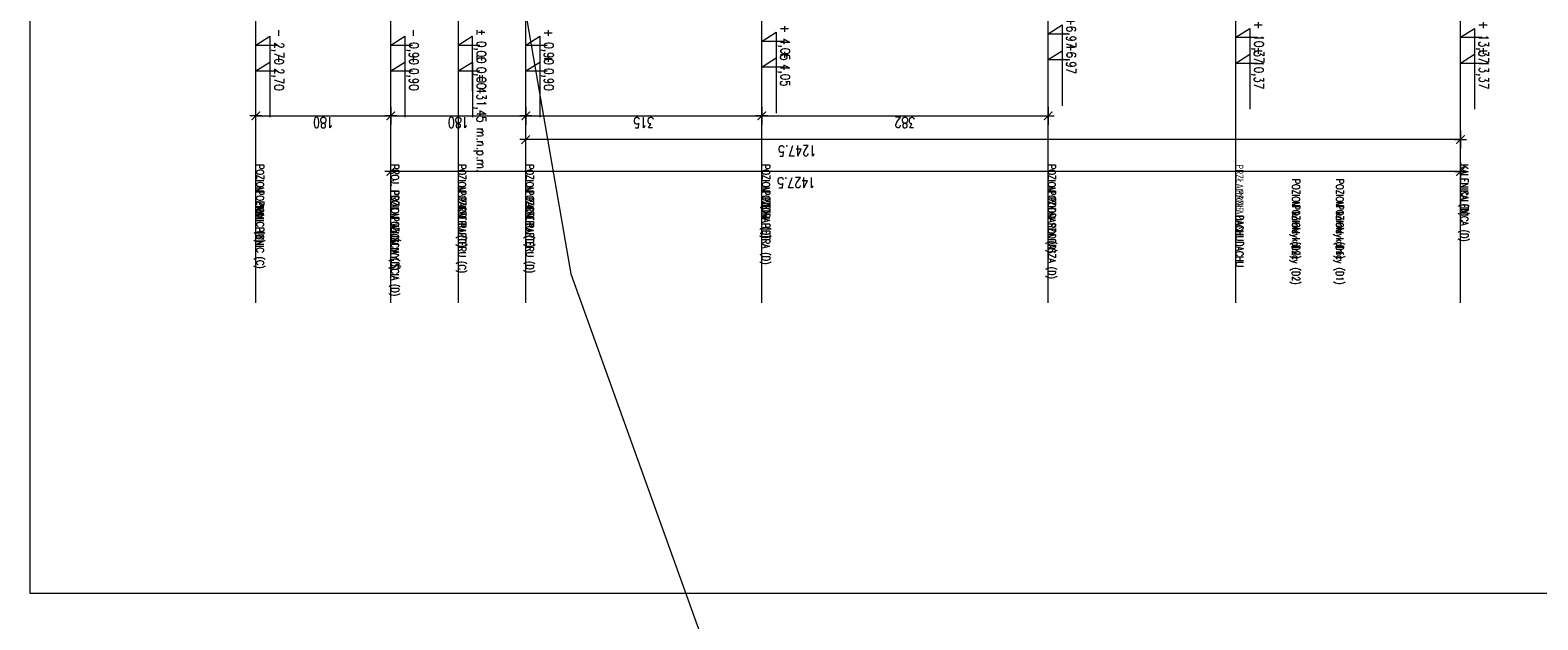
# Model space of a CAD drawing. Header units: millimetres. Extents: x -82287 to 177822, y -399756 to 0.
# Tile 99 of 228: x 45205 to 47216, y -200326 to -199539. Entities that reach past the tile are written whole.
import ezdxf
from ezdxf.enums import TextEntityAlignment as Align

# ---------------------------------------------------------------- set-up
doc = ezdxf.new("R2010")
doc.units = ezdxf.units.MM
doc.header["$MEASUREMENT"] = 0
doc.layers.get('DEFPOINTS').update_dxf_attribs({"lineweight": 50})
doc.layers.add('FL_XREF', color=252, linetype='Continuous')
for name, color, linetype, lineweight in [('SUŁOSZOWA - PB 21 03$0$!! 0_ Istn-sciany', 251, 'Continuous', 0), ('SUŁOSZOWA - PB 21 03$0$!! 0_bloki rzędnych', 251, 'Continuous', 0), ('SUŁOSZOWA - PB 21 03$0$!! 0_Opis_pom', 251, 'Continuous', 0), ('SUŁOSZOWA - PB 21 03$0$!! 1  WYDZIELENIE PPOŻ', 251, 'Continuous', 0), ('SUŁOSZOWA - PB 21 03$0$!! 1_OPIS POM NOWE', 251, 'Continuous', 0), ('SUŁOSZOWA - PB 21 03$0$0-rzedne-blok', 251, 'Continuous', 0)]:
    doc.layers.add(name, color=color, linetype=linetype, lineweight=lineweight)
doc.layers.add('SUŁOSZOWA - PB 21 03$0$!! 0_ramki', color=251, linetype='Continuous', lineweight=0, plot=False)
doc.layers.add('SUŁOSZOWA - PB 21 03$0$ND', color=251, linetype='Continuous', lineweight=0, plot=False)
doc.styles.add('SUŁOSZOWA - PB 21 03$0$ARIAL', font='tahoma.ttf')
doc.styles.add('SUŁOSZOWA - PB 21 03$0$DEUTSCH', font='SIMPLEX8')
doc.styles.add('SUŁOSZOWA - PB 21 03$0$SIMPLEX', font='simplex.shx', dxfattribs={"width": 0.77})
doc.dimstyles.new('SUŁOSZOWA - PB 21 03$0$OL PB 100', dxfattribs={"dimscale": 4, "dimtxt": 3.5, "dimasz": 0.2, "dimexe": 10, "dimexo": 10, "dimgap": 0.5, "dimtad": 1, "dimdec": 1, "dimrnd": 0.5, "dimzin": 9, "dimdsep": 46, "dimtxsty": 'SUŁOSZOWA - PB 21 03$0$SIMPLEX', "dimblk": 'SUŁOSZOWA - PB 21 03$0$thick_MSz', "dimcen": 0.05, "dimdle": 8, "dimse1": 1, "dimse2": 1, "dimclrd": 256, "dimclre": 256, "dimclrt": 3, "dimadec": 1, "dimazin": 2, "dimtfac": 1, "dimtdec": 1, "dimtix": 1, "dimtofl": 0, "dimtmove": 2, "dimatfit": 3, "dimldrblk": 'SUŁOSZOWA - PB 21 03$0$thick_MSz', "dimfxl": 10, "dimfxlon": 1, "dimtolj": 1, "dimlwd": -1, "dimlwe": -1, "dimarcsym": 0})

# ---------------------------------------------------------------- blocks, each defined once
blk = doc.blocks.new('SUŁOSZOWA - PB 21 03$0$D_kota')
for p, q in [((8.7, 0), (8.7, 23)), ((-0.8, 15), (8.7, 15)), ((8.7, 0), (-0.8, 15))]:
    blk.add_line(p, q)
blk.add_lwpolyline([(-0.8, 15), (57.9, 15)])
at = {"style": 'SUŁOSZOWA - PB 21 03$0$DEUTSCH', "width": 0.8}
blk.add_attdef('POZ.ARCH', (7.3, 19.7), '', height=10, dxfattribs=at)
blk = doc.blocks.new('SUŁOSZOWA - PB 21 03$0$thick_MSz')
for p, q in [((-10, 0), (10, 0)), ((0, 15), (0, -15))]:
    blk.add_line(p, q)
at = {"const_width": 2, "elevation": 2}
blk.add_lwpolyline([(-7.1, -7.1), (7.1, 7.1)], dxfattribs=at)
blk = doc.blocks.new('*D182')
at = {"layer": 'DEFPOINTS', "color": 0, "ltscale": 100, "transparency": 16777216}
for p in [(-7256.9, 8688.1), (-7256.9, 8610.3), (-6009.6, 8600.1)]:
    blk.add_point(p, dxfattribs=at)
at = {"layer": 'SUŁOSZOWA - PB 21 03$0$ND', "ltscale": 100, "transparency": 16777216}
blk.add_line((-6010.4, 8610.3), (-7256.1, 8610.3), dxfattribs=at)
at = {"layer": 'SUŁOSZOWA - PB 21 03$0$ND', "ltscale": 100, "transparency": 16777216, "xscale": 0.8, "yscale": 0.8, "zscale": 0.8}
for p, rotation in [((-7256.9, 8610.3), 180.0000000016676), ((-6009.6, 8610.3), 1.667526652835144e-09)]:
    blk.add_blockref('SUŁOSZOWA - PB 21 03$0$thick_MSz', p, dxfattribs=dict(at, rotation=rotation))
at = {"layer": 'SUŁOSZOWA - PB 21 03$0$ND', "color": 3, "ltscale": 100, "transparency": 16777216, "insert": (-6894.8, 8595.3), "char_height": 14, "attachment_point": 5, "rotation": 180, "style": 'SUŁOSZOWA - PB 21 03$0$SIMPLEX'}
blk.add_mtext('\\A1;1247.5', dxfattribs=at)
blk = doc.blocks.new('*D183')
at = {"layer": 'DEFPOINTS', "color": 0, "ltscale": 100, "transparency": 16777216}
for p in [(-7436.9, 8703.8), (-7256.9, 8703.8), (-7256.9, 8642)]:
    blk.add_point(p, dxfattribs=at)
at = {"layer": 'SUŁOSZOWA - PB 21 03$0$ND', "ltscale": 100, "transparency": 16777216}
blk.add_line((-7436.1, 8642), (-7257.7, 8642), dxfattribs=at)
at = {"layer": 'SUŁOSZOWA - PB 21 03$0$ND', "ltscale": 100, "transparency": 16777216, "xscale": 0.8, "yscale": 0.8, "zscale": 0.8}
for p, rotation in [((-7436.9, 8642), 180.0000000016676), ((-7256.9, 8642), 1.667526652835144e-09)]:
    blk.add_blockref('SUŁOSZOWA - PB 21 03$0$thick_MSz', p, dxfattribs=dict(at, rotation=rotation))
at = {"layer": 'SUŁOSZOWA - PB 21 03$0$ND', "color": 3, "ltscale": 100, "transparency": 16777216, "insert": (-7346.9, 8633), "char_height": 14, "attachment_point": 5, "rotation": 180, "style": 'SUŁOSZOWA - PB 21 03$0$SIMPLEX'}
blk.add_mtext('\\A1;180', dxfattribs=at)
blk = doc.blocks.new('*D184')
at = {"layer": 'DEFPOINTS', "color": 0, "ltscale": 100, "transparency": 16777216}
for p in [(-7256.9, 8703.8), (-6941.9, 8703.8), (-6941.9, 8642)]:
    blk.add_point(p, dxfattribs=at)
at = {"layer": 'SUŁOSZOWA - PB 21 03$0$ND', "ltscale": 100, "transparency": 16777216}
blk.add_line((-7256.1, 8642), (-6942.7, 8642), dxfattribs=at)
at = {"layer": 'SUŁOSZOWA - PB 21 03$0$ND', "ltscale": 100, "transparency": 16777216, "xscale": 0.8, "yscale": 0.8, "zscale": 0.8, "rotation": 180}
blk.add_blockref('SUŁOSZOWA - PB 21 03$0$thick_MSz', (-7256.9, 8642), dxfattribs=at)
at = {"layer": 'SUŁOSZOWA - PB 21 03$0$ND', "ltscale": 100, "transparency": 16777216, "xscale": 0.8, "yscale": 0.8, "zscale": 0.8}
blk.add_blockref('SUŁOSZOWA - PB 21 03$0$thick_MSz', (-6941.9, 8642), dxfattribs=at)
at = {"layer": 'SUŁOSZOWA - PB 21 03$0$ND', "color": 3, "ltscale": 100, "transparency": 16777216, "insert": (-7099.4, 8633), "char_height": 14, "attachment_point": 5, "rotation": 180, "style": 'SUŁOSZOWA - PB 21 03$0$SIMPLEX'}
blk.add_mtext('\\A1;315', dxfattribs=at)
blk = doc.blocks.new('*D185')
at = {"layer": 'DEFPOINTS', "color": 0, "ltscale": 100, "transparency": 16777216}
for p in [(-6941.9, 8703.8), (-6559.9, 8703.8), (-6559.9, 8642)]:
    blk.add_point(p, dxfattribs=at)
at = {"layer": 'SUŁOSZOWA - PB 21 03$0$ND', "ltscale": 100, "transparency": 16777216}
blk.add_line((-6941.1, 8642), (-6560.7, 8642), dxfattribs=at)
at = {"layer": 'SUŁOSZOWA - PB 21 03$0$ND', "ltscale": 100, "transparency": 16777216, "xscale": 0.8, "yscale": 0.8, "zscale": 0.8, "rotation": 180}
blk.add_blockref('SUŁOSZOWA - PB 21 03$0$thick_MSz', (-6941.9, 8642), dxfattribs=at)
at = {"layer": 'SUŁOSZOWA - PB 21 03$0$ND', "ltscale": 100, "transparency": 16777216, "xscale": 0.8, "yscale": 0.8, "zscale": 0.8}
blk.add_blockref('SUŁOSZOWA - PB 21 03$0$thick_MSz', (-6559.9, 8642), dxfattribs=at)
at = {"layer": 'SUŁOSZOWA - PB 21 03$0$ND', "color": 3, "ltscale": 100, "transparency": 16777216, "insert": (-6750.9, 8633), "char_height": 14, "attachment_point": 5, "rotation": 180, "style": 'SUŁOSZOWA - PB 21 03$0$SIMPLEX'}
blk.add_mtext('\\A1;382', dxfattribs=at)
blk = doc.blocks.new('*D186')
at = {"layer": 'DEFPOINTS', "color": 0, "ltscale": 100, "transparency": 16777216}
for p in [(-7616.9, 8679.3), (-7436.9, 8679.3), (-7436.9, 8642)]:
    blk.add_point(p, dxfattribs=at)
at = {"layer": 'SUŁOSZOWA - PB 21 03$0$ND', "ltscale": 100, "transparency": 16777216}
blk.add_line((-7616.1, 8642), (-7437.7, 8642), dxfattribs=at)
at = {"layer": 'SUŁOSZOWA - PB 21 03$0$ND', "ltscale": 100, "transparency": 16777216, "xscale": 0.8, "yscale": 0.8, "zscale": 0.8}
for p, rotation in [((-7616.9, 8642), 180.0000000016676), ((-7436.9, 8642), 1.667526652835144e-09)]:
    blk.add_blockref('SUŁOSZOWA - PB 21 03$0$thick_MSz', p, dxfattribs=dict(at, rotation=rotation))
at = {"layer": 'SUŁOSZOWA - PB 21 03$0$ND', "color": 3, "ltscale": 100, "transparency": 16777216, "insert": (-7526.9, 8633), "char_height": 14, "attachment_point": 5, "rotation": 180, "style": 'SUŁOSZOWA - PB 21 03$0$SIMPLEX'}
blk.add_mtext('\\A1;180', dxfattribs=at)
blk = doc.blocks.new('*D187')
at = {"layer": 'DEFPOINTS', "color": 0, "ltscale": 100, "transparency": 16777216}
for p in [(-7436.9, 8688.1), (-7436.9, 8567.8), (-6009.6, 8557.6)]:
    blk.add_point(p, dxfattribs=at)
at = {"layer": 'SUŁOSZOWA - PB 21 03$0$ND', "ltscale": 100, "transparency": 16777216}
blk.add_line((-6010.4, 8567.8), (-7436.1, 8567.8), dxfattribs=at)
at = {"layer": 'SUŁOSZOWA - PB 21 03$0$ND', "ltscale": 100, "transparency": 16777216, "xscale": 0.8, "yscale": 0.8, "zscale": 0.8}
for p, rotation in [((-7436.9, 8567.8), 180.0000000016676), ((-6009.6, 8567.8), 1.667526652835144e-09)]:
    blk.add_blockref('SUŁOSZOWA - PB 21 03$0$thick_MSz', p, dxfattribs=dict(at, rotation=rotation))
at = {"layer": 'SUŁOSZOWA - PB 21 03$0$ND', "color": 3, "ltscale": 100, "transparency": 16777216, "insert": (-6895.9, 8552.8), "char_height": 14, "attachment_point": 5, "rotation": 180, "style": 'SUŁOSZOWA - PB 21 03$0$SIMPLEX'}
blk.add_mtext('\\A1;1427.5', dxfattribs=at)
blk = doc.blocks.new('SUŁOSZOWA - PB 21 03$0$rzędne elewacje')
at = {"layer": 'SUŁOSZOWA - PB 21 03$0$0-rzedne-blok'}
for p, q in [((45186.1, -202764.8), (45186.1, -202618)), ((45366.1, -202764.8), (45366.1, -202618)), ((45546.1, -202764.8), (45546.1, -202618)), ((45861.1, -202764.8), (45861.1, -202618)), ((46243.1, -202764.8), (46243.1, -202618)), ((46493.6, -202764.8), (46493.6, -202618)), ((46793.4, -202764.8), (46793.4, -202618)), ((45186.1, -203021.7), (45186.1, -202819.8)), ((45366.1, -203021.7), (45366.1, -202819.8)), ((45546.1, -203021.7), (45546.1, -202819.8)), ((45861.1, -203021.7), (45861.1, -202819.8)), ((46243.1, -203021.7), (46243.1, -202819.8)), ((46493.6, -203021.7), (46493.6, -202819.8)), ((46793.4, -203021.7), (46793.4, -202819.8))]:
    blk.add_line(p, q, dxfattribs=at)
for points in [[(45456.1, -202618), (45456.1, -202764.8)], [(46493.6, -202764.8), (46493.6, -202618)], [(45456.1, -202819.8), (45456.1, -203021.7)], [(46493.6, -203021.7), (46493.6, -202819.8)]]:
    blk.add_lwpolyline(points, dxfattribs=at)
ref = blk.add_blockref('SUŁOSZOWA - PB 21 03$0$D_kota', (46243.1, -202652.1), dxfattribs=dict(at, xscale=1.250000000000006, yscale=1.250000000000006, zscale=1.250000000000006, rotation=270))
ref.add_attrib('POZ.ARCH', '+6,97', (46267.7, -202641.3), dxfattribs={"layer": '0', "height": 12.5, "rotation": 270, "style": 'SUŁOSZOWA - PB 21 03$0$DEUTSCH', "width": 0.8})
ref = blk.add_blockref('SUŁOSZOWA - PB 21 03$0$D_kota', (46493.6, -202656.9), dxfattribs=dict(at, xscale=1.250000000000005, yscale=1.250000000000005, zscale=1.250000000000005, rotation=270))
ref.add_attrib('POZ.ARCH', '+ 10,37', (46518.2, -202646.1), dxfattribs={"layer": '0', "height": 12.5, "rotation": 270, "style": 'SUŁOSZOWA - PB 21 03$0$DEUTSCH', "width": 0.8})
ref = blk.add_blockref('SUŁOSZOWA - PB 21 03$0$D_kota', (46793.4, -202656.9), dxfattribs=dict(at, xscale=1.250000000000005, yscale=1.250000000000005, zscale=1.250000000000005, rotation=270))
ref.add_attrib('POZ.ARCH', '+ 13,37', (46818, -202646.1), dxfattribs={"layer": '0', "height": 12.5, "rotation": 270, "style": 'SUŁOSZOWA - PB 21 03$0$DEUTSCH', "width": 0.8})
ref = blk.add_blockref('SUŁOSZOWA - PB 21 03$0$D_kota', (45186.1, -202667.3), dxfattribs=dict(at, xscale=1.250000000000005, yscale=1.250000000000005, zscale=1.250000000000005, rotation=270))
ref.add_attrib('POZ.ARCH', '- 2,70  ', (45210.7, -202656.5), dxfattribs={"layer": '0', "height": 12.5, "rotation": 270, "style": 'SUŁOSZOWA - PB 21 03$0$DEUTSCH', "width": 0.8})
ref = blk.add_blockref('SUŁOSZOWA - PB 21 03$0$D_kota', (45366.1, -202667.3), dxfattribs=dict(at, xscale=1.250000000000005, yscale=1.250000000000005, zscale=1.250000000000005, rotation=270))
ref.add_attrib('POZ.ARCH', '- 0,90  ', (45390.7, -202656.5), dxfattribs={"layer": '0', "height": 12.5, "rotation": 270, "style": 'SUŁOSZOWA - PB 21 03$0$DEUTSCH', "width": 0.8})
ref = blk.add_blockref('SUŁOSZOWA - PB 21 03$0$D_kota', (45456.1, -202667.3), dxfattribs=dict(at, xscale=1.250000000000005, yscale=1.250000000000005, zscale=1.250000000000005, rotation=270))
ref.add_attrib('POZ.ARCH', '%%p 0,00  = 431,45 m.n.p.m.', (45480.7, -202656.5), dxfattribs={"layer": '0', "height": 12.5, "rotation": 270, "style": 'SUŁOSZOWA - PB 21 03$0$DEUTSCH', "width": 0.8})
ref = blk.add_blockref('SUŁOSZOWA - PB 21 03$0$D_kota', (45546.1, -202667.3), dxfattribs=dict(at, xscale=1.250000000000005, yscale=1.250000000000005, zscale=1.250000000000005, rotation=270))
ref.add_attrib('POZ.ARCH', '+ 0,90  ', (45570.7, -202656.5), dxfattribs={"layer": '0', "height": 12.5, "rotation": 270, "style": 'SUŁOSZOWA - PB 21 03$0$DEUTSCH', "width": 0.8})
ref = blk.add_blockref('SUŁOSZOWA - PB 21 03$0$D_kota', (45861.6, -202661.9), dxfattribs=dict(at, xscale=1.250000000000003, yscale=1.250000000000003, zscale=1.250000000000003, rotation=269.9999999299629))
ref.add_attrib('POZ.ARCH', '+ 4,05', (45886.2, -202651.1), dxfattribs={"layer": '0', "height": 12.5, "rotation": 270, "style": 'SUŁOSZOWA - PB 21 03$0$DEUTSCH', "width": 0.8})
at = {"layer": 'SUŁOSZOWA - PB 21 03$0$0-rzedne-blok', "style": 'SUŁOSZOWA - PB 21 03$0$SIMPLEX', "width": 0.77}
for s, p in [('POZIOM  PIWNIC (C)', (45186.7, -202837.1)), ('PROJ. POZIOM WYJŚCIA (D)', (45366.7, -202837.1)), ('POZIOM PARTERU (C)', (45456.1, -202837.1)), ('POZIOM PARTERU (D)', (45546.7, -202837.1)), ('POZIOM PIĘTRA (D)', (45861.7, -202837.1)), ('POZIOM PODDASZA (D)', (46243.1, -202837.1)), ('PRZŁAMANIE DACHU', (46493.6, -202837.1)), ('KALENICA (D)', (46793.4, -202837.1)), ('POZIOM kalnicy (D2)', (46568.8, -202856.7, 0)), ('POZIOM kalnicy (D1)', (46627.4, -202856.7, 0))]:
    blk.add_text(s, height=10, rotation=270, dxfattribs=at).set_placement(p)
blk = doc.blocks.new('SUŁOSZOWA - PB 21 03$0$BLOK POZIOMY SALA GIMNASTYCZNA')
for p, q in [((-7616.85, 8430.57), (-7616.85, 8688.11)), ((-7436.85, 8430.57), (-7436.85, 8688.11)), ((-7256.85, 8430.57), (-7256.85, 8688.11)), ((-6941.85, 8430.57), (-6941.85, 8688.11)), ((-6559.85, 8401.77), (-6559.85, 8659.32)), ((-6309.42, 8401.77), (-6309.42, 8659.32)), ((-6009.57, 8401.77), (-6009.57, 8659.32))]:
    blk.add_line(p, q)
for points in [[(-6309.42, 8401.77), (-6309.42, 8741.67)], [(-7346.85, 8712.69), (-7346.85, 8429.66)]]:
    blk.add_lwpolyline(points)
at = {"layer": 'SUŁOSZOWA - PB 21 03$0$0-rzedne-blok'}
ref = blk.add_blockref('SUŁOSZOWA - PB 21 03$0$D_kota', (-6559.85, 8727.86), dxfattribs=dict(at, xscale=1.250000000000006, yscale=1.250000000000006, zscale=1.250000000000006, rotation=270))
ref.add_attrib('POZ.ARCH', '+6,97', (-6535.27, 8738.69), dxfattribs={"layer": '0', "height": 12.5, "rotation": 270, "style": 'SUŁOSZOWA - PB 21 03$0$DEUTSCH', "width": 0.8})
ref = blk.add_blockref('SUŁOSZOWA - PB 21 03$0$D_kota', (-6309.42, 8723.05), dxfattribs=dict(at, xscale=1.250000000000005, yscale=1.250000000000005, zscale=1.250000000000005, rotation=270))
ref.add_attrib('POZ.ARCH', '+ 10,37', (-6284.84, 8733.88), dxfattribs={"layer": '0', "height": 12.5, "rotation": 270, "style": 'SUŁOSZOWA - PB 21 03$0$DEUTSCH', "width": 0.8})
ref = blk.add_blockref('SUŁOSZOWA - PB 21 03$0$D_kota', (-6009.57, 8723.05), dxfattribs=dict(at, xscale=1.250000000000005, yscale=1.250000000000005, zscale=1.250000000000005, rotation=270))
ref.add_attrib('POZ.ARCH', '+ 13,37', (-5984.99, 8733.88), dxfattribs={"layer": '0', "height": 12.5, "rotation": 270, "style": 'SUŁOSZOWA - PB 21 03$0$DEUTSCH', "width": 0.8})
ref = blk.add_blockref('SUŁOSZOWA - PB 21 03$0$D_kota', (-7616.85, 8712.69), dxfattribs=dict(at, xscale=1.250000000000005, yscale=1.250000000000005, zscale=1.250000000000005, rotation=270))
ref.add_attrib('POZ.ARCH', '- 2,70  ', (-7592.27, 8723.52), dxfattribs={"layer": '0', "height": 12.5, "rotation": 270, "style": 'SUŁOSZOWA - PB 21 03$0$DEUTSCH', "width": 0.8})
ref = blk.add_blockref('SUŁOSZOWA - PB 21 03$0$D_kota', (-7436.85, 8712.69), dxfattribs=dict(at, xscale=1.250000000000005, yscale=1.250000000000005, zscale=1.250000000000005, rotation=270))
ref.add_attrib('POZ.ARCH', '- 0,90  ', (-7412.27, 8723.52), dxfattribs={"layer": '0', "height": 12.5, "rotation": 270, "style": 'SUŁOSZOWA - PB 21 03$0$DEUTSCH', "width": 0.8})
ref = blk.add_blockref('SUŁOSZOWA - PB 21 03$0$D_kota', (-7346.85, 8712.69), dxfattribs=dict(at, xscale=1.250000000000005, yscale=1.250000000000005, zscale=1.250000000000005, rotation=270))
ref.add_attrib('POZ.ARCH', '%%p 0,00  ', (-7322.27, 8723.52), dxfattribs={"layer": '0', "height": 12.5, "rotation": 270, "style": 'SUŁOSZOWA - PB 21 03$0$DEUTSCH', "width": 0.8})
ref = blk.add_blockref('SUŁOSZOWA - PB 21 03$0$D_kota', (-7256.85, 8712.69), dxfattribs=dict(at, xscale=1.250000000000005, yscale=1.250000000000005, zscale=1.250000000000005, rotation=270))
ref.add_attrib('POZ.ARCH', '+ 0,90  ', (-7232.27, 8723.52), dxfattribs={"layer": '0', "height": 12.5, "rotation": 270, "style": 'SUŁOSZOWA - PB 21 03$0$DEUTSCH', "width": 0.8})
ref = blk.add_blockref('SUŁOSZOWA - PB 21 03$0$D_kota', (-6941.38, 8718.1), dxfattribs=dict(at, xscale=1.250000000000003, yscale=1.250000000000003, zscale=1.250000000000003, rotation=269.9999999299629))
ref.add_attrib('POZ.ARCH', '+ 4,05', (-6916.8, 8728.93), dxfattribs={"layer": '0', "height": 12.5, "rotation": 270, "style": 'SUŁOSZOWA - PB 21 03$0$DEUTSCH', "width": 0.8})
at = {"style": 'SUŁOSZOWA - PB 21 03$0$SIMPLEX', "width": 0.77}
for s, p in [('POZIOM  PIWNIC (C)', (-7616.31, 8542.85)), ('PROJ. POZIOM WYJŚCIA (D)', (-7436.31, 8542.85)), ('POZIOM PARTERU (C)', (-7346.85, 8542.85)), ('POZIOM PARTERU (D)', (-7256.31, 8542.85)), ('POZIOM PIĘTRA (D)', (-6941.31, 8542.85)), ('POZIOM PODDASZA (D)', (-6559.85, 8542.85)), ('PRZŁAMANIE DACHU', (-6309.42, 8542.85)), ('KALENICA (D)', (-6009.57, 8542.85)), ('POZIOM kalnicy (D2)', (-6234.21, 8523.33, -0.04)), ('POZIOM kalnicy (D1)', (-6175.6, 8523.33, -0.04))]:
    blk.add_text(s, height=10, rotation=270, dxfattribs=at).set_placement(p)
at = {"layer": 'SUŁOSZOWA - PB 21 03$0$ND', "ltscale": 100}
for base, p1, p2, picture, middle in [((-7256.85, 8641.97), (-7436.85, 8703.84), (-7256.85, 8703.84), '*D183', (-7346.85, 8632.97)), ((-7436.85, 8641.97), (-7616.85, 8679.26), (-7436.85, 8679.26), '*D186', (-7526.85, 8632.97))]:
    dim = blk.add_linear_dim(base=base, p1=p1, p2=p2, angle=0, dimstyle='SUŁOSZOWA - PB 21 03$0$OL PB 100', dxfattribs=at)
    dim.commit()
    dim.dimension.update_dxf_attribs({"geometry": picture, "text_midpoint": middle})
for base, p1, p2, picture, middle in [((-6941.85, 8641.97), (-7256.85, 8703.84), (-6941.85, 8703.84), '*D184', (-7099.35, 8632.97)), ((-6559.85, 8641.97), (-6941.85, 8703.84), (-6559.85, 8703.84), '*D185', (-6750.85, 8632.97))]:
    dim = blk.add_linear_dim(base=base, p1=p1, p2=p2, dimstyle='SUŁOSZOWA - PB 21 03$0$OL PB 100', dxfattribs=at)
    dim.commit()
    dim.dimension.update_dxf_attribs({"geometry": picture, "text_midpoint": middle})
for base, p1, p2, picture, middle in [((-7436.85, 8567.75), (-6009.57, 8557.61), (-7436.85, 8688.11), '*D187', (-6895.9, 8552.8)), ((-7256.85, 8610.27), (-6009.57, 8600.13), (-7256.85, 8688.11), '*D182', (-6894.77, 8595.31))]:
    dim = blk.add_linear_dim(base=base, p1=p1, p2=p2, angle=0, dimstyle='SUŁOSZOWA - PB 21 03$0$OL PB 100', dxfattribs=at)
    dim.commit()
    dim.dimension.update_dxf_attribs({"geometry": picture, "text_midpoint": middle, "dimtype": 160})
blk = doc.blocks.new('SUŁOSZOWA - PB 21 03')
at = {"layer": 'SUŁOSZOWA - PB 21 03$0$!! 0_ Istn-sciany'}
blk.add_lwpolyline([(45803.51597, -199570.5883), (45863.62419, -199916.83421), (46164.30474, -200752.85414), (46164.30474, -201691.17621)], dxfattribs=at)
at = {"layer": 'SUŁOSZOWA - PB 21 03$0$!! 0_ramki'}
blk.add_lwpolyline([(45142.29781, -193459.491), (47489.33396, -193459.491), (47489.33396, -200343.15805), (45142.29781, -200343.15805)], close=True, dxfattribs=at)
at = {"layer": 'SUŁOSZOWA - PB 21 03$0$!! 0_bloki rzędnych'}
blk.add_blockref('SUŁOSZOWA - PB 21 03$0$BLOK POZIOMY SALA GIMNASTYCZNA', (53060.37019, -208348.33333), dxfattribs=at)
at = {"layer": 'SUŁOSZOWA - PB 21 03$0$!! 1  WYDZIELENIE PPOŻ'}
blk.add_blockref('SUŁOSZOWA - PB 21 03$0$rzędne elewacje', (257.37238, 3066.13522), dxfattribs=at)
at = {"layer": 'SUŁOSZOWA - PB 21 03$0$!! 0_Opis_pom', "ltscale": 0.7, "style": 'SUŁOSZOWA - PB 21 03$0$ARIAL'}
for tag, p in [('B0,19', (52679.2094, -194257.55204)), ('B2,14', (73874.0461, -194402.0887)), ('B1,21', (60405.50261, -194427.18207)), ('B2,12', (73342.49259, -194413.89249)), ('A1,16', (59129.54925, -194448.08429)), ('B1,19', (59914.81903, -194448.15658)), ('B2,11', (73069.01144, -194438.89383)), ('B2,16', (75195.07765, -194441.83446)), ('B0,15', (51514.15008, -194461.8073)), ('A1,1', (58808.06672, -194460.94161)), ('B1/17', (59524.53699, -194450.37428)), ('1,22', (60947.33929, -194456.1144)), ('1,23', (61575.22173, -194450.37428)), ('B2,19.1', (76701.67035, -194466.03695)), ('B3,7', (87459.81312, -194465.07097)), ('B3,3', (88235.73906, -194465.79732)), ('B0,18', (52071.43815, -194478.40179)), ('B1,18', (59715.51745, -194473.87108)), ('B2,15', (74566.38885, -194487.81114)), ('B2,17', (75506.7465, -194471.3759)), ('B3,6', (86826.65132, -194483.15512)), ('B3,8', (90006.66539, -194478.47972)), ('A0,6', (49094.40602, -194505.72387)), ('B1,20', (60198.53687, -194490.17374)), ('A2,5', (72452.45009, -194505.90583)), ('B2,10', (72728.63362, -194489.37283)), ('B2,13', (73649.91716, -194500.01242)), ('A0,4', (49692.81919, -194517.93289)), ('A0,3', (49906.53818, -194524.03766)), ('B0,20', (53125.45224, -194527.8835)), ('B0,22', (54187.56644, -194519.04308)), ('A1,6', (58565.96262, -194514.50753)), ('B1,1', (61908.24378, -194515.48656)), ('A0,5', (49399.71914, -194533.19455)), ('B0,21', (53847.26622, -194535.08002)), ('B1,3', (62229.35503, -194604.49851)), ('B2,18', (75922.43604, -194612.23635)), ('B2,19', (77152.69039, -194617.53776)), ('A3,4', (85509.27934, -194642.47136)), ('B0,24B', (54824.42896, -194684.26784)), ('B0,13', (50367.63944, -194706.5583)), ('B0,16', (51457.40872, -194704.43091)), ('B0,17', (51897.58569, -194706.77195)), ('B1,4', (63476.45184, -194691.11207)), ('A2,4', (71695.75649, -194707.44268)), ('A1,5', (58149.22649, -194724.80163)), ('B0,23', (54542.05776, -194742.93939)), ('A1,2', (58744.42262, -194746.622)), ('A2.1', (72371.45884, -194731.56251)), ('B1,2D', (60756.29674, -194750.92727)), ('B0,14', (50962.60809, -194789.06568)), ('A1,15', (59129.54925, -194780.73348)), ('A3.1', (86079.08704, -194786.62422)), ('B1,4', (63483.03852, -194791.04365)), ('A0,2', (49295.91259, -194810.95246)), ('B0,7', (52851.95551, -194845.56115)), ('B1,2B', (62374.83512, -194841.86715)), ('B2.7', (74548.27897, -194836.12781)), ('B3,2', (89035.72921, -194837.99287)), ('B1,2A', (61803.35407, -194869.27513)), ('B0,8', (51561.38742, -194890.27848)), ('A1,3', (58810.05243, -195008.83917)), ('A3.2', (86016.50296, -195004.88875)), ('A0,1', (49914.27925, -195025.82804)), ('A0,10', (49695.87246, -195042.9259)), ('B0,17', (51225.06492, -195049.74007)), ('B0,6', (52110.41055, -195069.39267)), ('B1,8', (61403.63433, -195071.25189)), ('A2.2', (72371.45884, -195070.78713)), ('B2.2', (74976.1855, -195068.47988)), ('A0,7', (49042.50308, -195082.6056)), ('B3,11', (88623.94853, -195099.23575)), ('B3,4', (87612.56208, -195132.78192)), ('B3,5', (86839.47632, -195174.05241)), ('B0,12', (50313.60595, -195207.52936)), ('B0,11', (50726.178, -195219.06638)), ('B1,6', (63686.26823, -195231.3997)), ('B3,10', (89778.42161, -195220.68871)), ('B0,24A', (54359.17011, -195245.97867)), ('A1,4', (58093.66276, -195250.96213)), ('A0,11', (49643.96951, -195271.84772)), ('B0,10', (51476.34179, -195259.44699)), ('B3,9', (90479.74099, -195260.18621)), ('A0,8', (49042.50308, -195293.21363)), ('B0,9', (51798.4912, -195291.17482)), ('B1,14', (59332.54805, -195280.73534)), ('B2,21', (75970.16114, -195290.81005)), ('B0,3', (52068.59538, -195319.60465)), ('B1,13', (60186.62513, -195314.46953)), ('B1,10', (60892.94126, -195319.45825)), ('B1,5', (63419.22943, -195317.21026)), ('A2.3', (71832.37045, -195318.78232)), ('B2,9', (73175.51251, -195317.21162)), ('B2,4', (74493.5947, -195318.7733)), ('B2,3', (74674.2815, -195319.28036)), ('A3,3', (85569.83931, -195318.78232)), ('B3,1', (88723.65615, -195329.98594)), ('B1,9', (61058.12383, -195344.48743)), ('B2,8', (73894.209, -195338.18956)), ('B2.1', (75304.74121, -195348.36327)), ('B2,20', (77211.021, -195343.82367)), ('B0,2', (52227.2348, -195357.98297)), ('B1,2C', (61827.40698, -195369.02625)), ('B1,7', (62134.52151, -195372.05069)), ('A0,9', (49001.50444, -195413.15723)), ('B0,1', (53061.17304, -195403.85659)), ('A0,12', (49689.76592, -195485.50737)), ('B0,4', (52224.78303, -195500.96352)), ('B1,11', (61050.00078, -195512.89565)), ('B2,5', (74686.48999, -195507.24036)), ('B1,12', (60864.00751, -195544.00738)), ('B2,6', (74499.29165, -195549.55175)), ('B0,5', (52066.14362, -195556.83806)), ('C2,2', (74812.78942, -195865.8959)), ('C1,3', (61091.58871, -195973.27844)), ('C0,2A', (52278.30875, -196050.48297)), ('C0,1', (52808.36775, -196132.34208)), ('C1,2', (61690.27405, -196439.72387)), ('C1,1', (62060.59754, -196465.28533)), ('C3,1', (88979.71614, -196545.67785)), ('C0,2B', (53028.88223, -196668.8019)), ('C1,4', (61008.68123, -196686.32122)), ('C2,1', (75334.65984, -196786.2197)), ('C2,3', (74834.65119, -196933.26657)), ('C1,5', (61062.7252, -196991.42453)), ('C1,10', (62127.38542, -196998.81344)), ('C1,9', (62147.33751, -197289.53424)), ('C0,3', (52181.98562, -197341.92176)), ('C1,6', (61131.41824, -197329.69535)), ('D1,1', (73931.12245, -197584.03121)), ('C0,4', (52345.96562, -197596.60561)), ('D0,18', (60296.49264, -197617.95269)), ('C2,4', (75243.70451, -197663.89)), ('D0,7', (59141.53804, -197722.84718)), ('D0,17', (60701.16801, -197741.44864)), ('C1,7', (61222.2575, -197737.18052)), ('D1,4', (73157.19908, -197744.29721)), ('D0,3', (59562.25866, -197751.14316)), ('D1,6', (72757.78643, -197751.22612)), ('D0,6', (58741.71849, -197802.61699)), ('D0,10', (58357.73602, -197820.93991)), ('D,09', (59195.67196, -197881.51243)), ('C0,5', (52269.72696, -197902.4362)), ('C0,6', (52872.93793, -197917.07354)), ('D0,2', (59943.06082, -197917.06725)), ('D1,3', (73475.28953, -197924.29875)), ('D0,16', (60721.3534, -197935.2949)), ('D0,8', (59058.9008, -197963.64925)), ('D0,5', (59448.52586, -197969.8061)), ('C2,5', (74555.08284, -197988.7886)), ('D1,5', (73291.61607, -197999.29956)), ('D0,4', (59655.02693, -198042.2589)), ('D0,15', (60692.12223, -198127.4643)), ('D0,1', (59931.33074, -198173.12806)), ('D1,2', (73578.07819, -198172.30068)), ('D0,11', (58161.27105, -198211.45823)), ('D0,12', (58250.99458, -198537.17631)), ('D0,13', (58250.99458, -198764.99605)), ('D1,7', (71854.87376, -198786.88467)), ('D0,14', (59130.08589, -198795.3373)), ('D1,8', (71715.35366, -199212.44512))]:
    blk.add_attdef(tag, text='', height=11.968, dxfattribs=at).set_placement(p, align=Align.MIDDLE_CENTER)
at = {"layer": 'SUŁOSZOWA - PB 21 03$0$!! 1_OPIS POM NOWE', "style": 'SUŁOSZOWA - PB 21 03$0$ARIAL'}
for tag, p in [('C1.7A', (61271.6179, -197538.30303)), ('C2.5B', (74970.66097, -197546.70728)), ('C2,5C', (74903.71123, -197659.13664)), ('C2.4', (75374.07862, -197726.11453)), ('D1,2B', (74322.25834, -197791.43247)), ('C1.7C', (61260.26049, -197811.38428)), ('C1.8B', (61588.27341, -197817.62151)), ('C1.8A', (61884.42005, -197818.94854)), ('C1.7B', (61322.12354, -197933.89849)), ('C2,5A', (74943.41937, -197993.49482)), ('E1.2', (62164.78326, -198139.98688)), ('E1.5E', (62692.10372, -198153.27854)), ('D1,2C', (73419.9359, -198156.57844)), ('E2.9', (75361.45041, -198161.88904)), ('E2.7', (76022.45692, -198162.26272)), ('E3.1', (88990.58975, -198158.87886)), ('E1.5D', (62993.60773, -198185.416)), ('D1,2A', (74280.17915, -198172.30068)), ('E1.1', (61330.46191, -198191.9806)), ('E1.5C', (63016.9343, -198246.3437)), ('E1.5B', (63264.15117, -198307.8661)), ('E3.2', (88781.41347, -198385.24275)), ('E1.6', (61022.6264, -198421.00827)), ('E2.2', (74782.75417, -198427.85813)), ('E2.8', (75757.29014, -198437.09188)), ('E2.6', (76531.8031, -198444.40756)), ('E3.4', (89392.22607, -198450.03942)), ('E1.5A', (63049.47589, -198456.39852)), ('E1.5F', (62736.15118, -198589.14592)), ('E1.5G', (62892.39981, -198586.12622)), ('E1,4', (61888.25021, -198652.6996)), ('E2.1', (75803.99631, -198697.05773)), ('E1.5L', (63297.7633, -198733.65678)), ('E1.3', (61058.5992, -198806.28147)), ('E1.5H', (62893.53005, -198830.01758)), ('E2,3', (74778.52304, -198843.9541)), ('E3.3', (89150.95684, -198867.32581)), ('E1.5K', (63266.15427, -198904.67789)), ('E1.5I', (62723.74907, -199005.87002)), ('E2.4', (75135.87669, -199083.20857)), ('E2.5', (76615.04061, -199164.91143)), ('E1.5J', (63204.25187, -199215.697))]:
    blk.add_attdef(tag, text='', height=11.968, dxfattribs=at).set_placement(p, align=Align.MIDDLE_CENTER)

msp = doc.modelspace()

# ---------------------------------------------------------------- block references
at = {"layer": 'FL_XREF'}
msp.add_blockref('SUŁOSZOWA - PB 21 03', (62.3, 52.9), dxfattribs=at)

doc.saveas('drawing.dxf')
